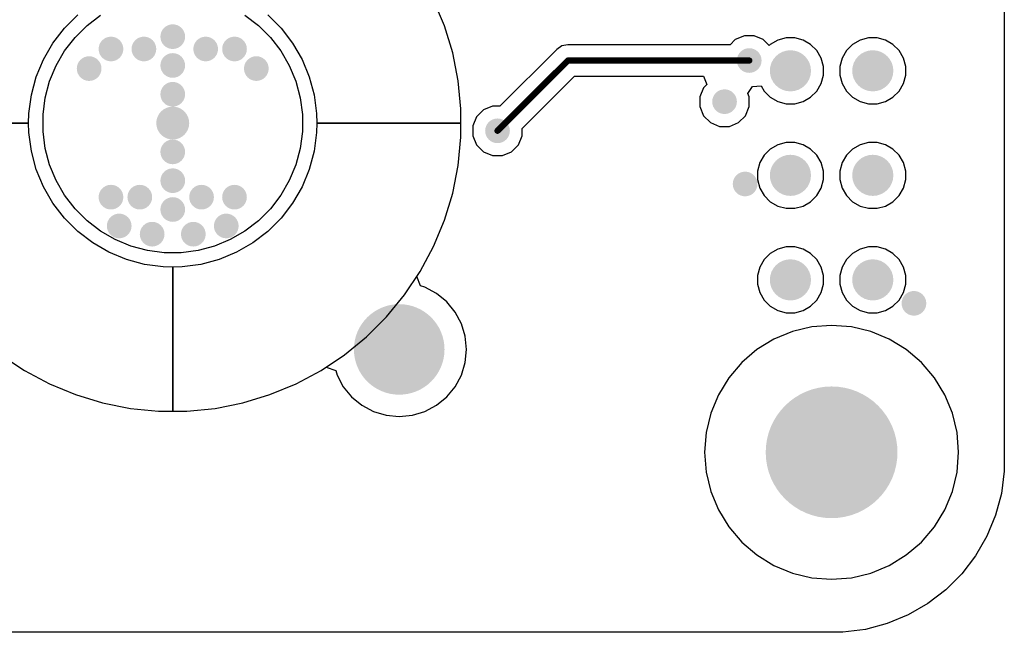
# Model space of a CAD drawing. Header units: inches. Extents: x 0.3 to 40.7, y 0.3 to 25.1.
# Tile 2 of 3: x 16.8 to 40.7, y 0.3 to 15.2. Entities that reach past the tile are written whole.
import ezdxf

# ---------------------------------------------------------------- set-up
doc = ezdxf.new("R2010")
doc.units = ezdxf.units.IN
for name, color, linetype in [('BOTTOM', 5, 'Continuous'), ('Pad Holes', 156, 'Continuous'), ('Via Holes', 16, 'Continuous')]:
    doc.layers.add(name, color=color, linetype=linetype)

# ---------------------------------------------------------------- blocks, each defined once
blk = doc.blocks.new('TP_0_8MM_B_2174')
at = {"layer": 'BOTTOM'}
h = blk.add_hatch(color=5, dxfattribs=at)
edge = h.paths.add_edge_path()
edge.add_arc((0, 0), 0.4, 90, 180)
edge.add_line((-0.4, 0), (-0.4, 0))
edge.add_arc((0, 0), 0.4, 180, 270)
edge.add_line((0, -0.4), (0, -0.4))
edge.add_arc((0, 0), 0.4, 270, 360)
edge.add_line((0.4, 0), (0.4, 0))
edge.add_arc((0, 0), 0.4, 0, 90)
edge.add_line((0, 0.4), (0, 0.4))
blk = doc.blocks.new('TP_1_00MM_B_2183')
at = {"layer": 'BOTTOM'}
h = blk.add_hatch(color=5, dxfattribs=at)
edge = h.paths.add_edge_path()
edge.add_arc((0, 0), 0.5, 0, 360)
blk = doc.blocks.new('TP_1_00MM_B_2184')
at = {"layer": 'BOTTOM'}
h = blk.add_hatch(color=5, dxfattribs=at)
edge = h.paths.add_edge_path()
edge.add_arc((0, 0), 0.5, 0, 360)
blk = doc.blocks.new('TP_1_00MM_B_2186')
at = {"layer": 'BOTTOM'}
h = blk.add_hatch(color=5, dxfattribs=at)
edge = h.paths.add_edge_path()
edge.add_arc((0, 0), 0.5, 0, 360)
blk = doc.blocks.new('TP_1_00MM_B_2187')
at = {"layer": 'BOTTOM'}
h = blk.add_hatch(color=5, dxfattribs=at)
edge = h.paths.add_edge_path()
edge.add_arc((0, 0), 0.5, 0, 360)
blk = doc.blocks.new('TP_1_00MM_B_2188')
at = {"layer": 'BOTTOM'}
h = blk.add_hatch(color=5, dxfattribs=at)
edge = h.paths.add_edge_path()
edge.add_arc((0, 0), 0.5, 0, 360)
blk = doc.blocks.new('TP_1_00MM_B_2189')
at = {"layer": 'BOTTOM'}
h = blk.add_hatch(color=5, dxfattribs=at)
edge = h.paths.add_edge_path()
edge.add_arc((0, 0), 0.5, 0, 360)

msp = doc.modelspace()

# ---------------------------------------------------------------- hatches: boundary and pattern name
at = {"layer": 'BOTTOM'}
h = msp.add_hatch(color=5, dxfattribs=at)
edge = h.paths.add_edge_path()
edge.add_arc((20.5, 14.78), 0.3, 0, 360)
h = msp.add_hatch(color=5, dxfattribs=at)
edge = h.paths.add_edge_path()
edge.add_arc((19, 14.48), 0.3, 0, 360)
h = msp.add_hatch(color=5, dxfattribs=at)
edge = h.paths.add_edge_path()
edge.add_arc((19.8, 14.48), 0.3, 0, 360)
h = msp.add_hatch(color=5, dxfattribs=at)
edge = h.paths.add_edge_path()
edge.add_arc((21.3, 14.48), 0.3, 0, 360)
h = msp.add_hatch(color=5, dxfattribs=at)
edge = h.paths.add_edge_path()
edge.add_arc((22, 14.48), 0.3, 0, 360)
h = msp.add_hatch(color=5, dxfattribs=at)
edge = h.paths.add_edge_path()
edge.add_arc((20.5, 14.08), 0.3, 0, 360)
h = msp.add_hatch(color=5, dxfattribs=at)
edge = h.paths.add_edge_path()
edge.add_arc((34.5, 14.2), 0.3, 0, 360)
h = msp.add_hatch(color=5, dxfattribs=at)
edge = h.paths.add_edge_path()
edge.add_arc((18.47, 14.004), 0.3, 0, 360)
h = msp.add_hatch(color=5, dxfattribs=at)
edge = h.paths.add_edge_path()
edge.add_arc((22.53, 14.004), 0.3, 0, 360)
h = msp.add_hatch(color=5, dxfattribs=at)
edge = h.paths.add_edge_path()
edge.add_arc((20.5, 13.38), 0.3, 0, 360)
h = msp.add_hatch(color=5, dxfattribs=at)
edge = h.paths.add_edge_path()
edge.add_arc((33.9, 13.2), 0.3, 0, 360)
h = msp.add_hatch(color=5, dxfattribs=at)
edge = h.paths.add_edge_path()
edge.add_arc((20.5, 12.68), 0.3, 0, 360)
h = msp.add_hatch(color=5, dxfattribs=at)
edge = h.paths.add_edge_path()
edge.add_arc((28.387, 12.492), 0.3, 0, 360)
h = msp.add_hatch(color=5, dxfattribs=at)
edge = h.paths.add_edge_path()
edge.add_arc((20.5, 11.98), 0.3, 0, 360)
h = msp.add_hatch(color=5, dxfattribs=at)
edge = h.paths.add_edge_path()
edge.add_arc((20.5, 11.28), 0.3, 0, 360)
h = msp.add_hatch(color=5, dxfattribs=at)
edge = h.paths.add_edge_path()
edge.add_arc((34.4, 11.2), 0.3, 0, 360)
h = msp.add_hatch(color=5, dxfattribs=at)
edge = h.paths.add_edge_path()
edge.add_arc((19, 10.88), 0.3, 0, 360)
h = msp.add_hatch(color=5, dxfattribs=at)
edge = h.paths.add_edge_path()
edge.add_arc((19.7, 10.88), 0.3, 0, 360)
h = msp.add_hatch(color=5, dxfattribs=at)
edge = h.paths.add_edge_path()
edge.add_arc((21.2, 10.88), 0.3, 0, 360)
h = msp.add_hatch(color=5, dxfattribs=at)
edge = h.paths.add_edge_path()
edge.add_arc((22, 10.88), 0.3, 0, 360)
h = msp.add_hatch(color=5, dxfattribs=at)
edge = h.paths.add_edge_path()
edge.add_arc((20.5, 10.58), 0.3, 0, 360)
h = msp.add_hatch(color=5, dxfattribs=at)
edge = h.paths.add_edge_path()
edge.add_arc((19.2, 10.18), 0.3, 0, 360)
h = msp.add_hatch(color=5, dxfattribs=at)
edge = h.paths.add_edge_path()
edge.add_arc((21.8, 10.18), 0.3, 0, 360)
h = msp.add_hatch(color=5, dxfattribs=at)
edge = h.paths.add_edge_path()
edge.add_arc((20, 9.98), 0.3, 0, 360)
h = msp.add_hatch(color=5, dxfattribs=at)
edge = h.paths.add_edge_path()
edge.add_arc((21, 9.98), 0.3, 0, 360)
h = msp.add_hatch(color=5, dxfattribs=at)
edge = h.paths.add_edge_path()
edge.add_arc((38.5, 8.3), 0.3, 0, 360)
h = msp.add_hatch(color=5, dxfattribs=at)
edge = h.paths.add_edge_path()
edge.add_arc((26, 7.18), 1, 0, 360)
h = msp.add_hatch(color=5, dxfattribs=at)
edge = h.paths.add_edge_path()
edge.add_arc((36.5, 4.68), 1.5, 0, 360)
at = {"layer": 'Pad Holes'}
h = msp.add_hatch(color=7, dxfattribs=at)
edge = h.paths.add_edge_path()
edge.add_arc((26, 7.18), 1.1, 0, 360)
h = msp.add_hatch(color=7, dxfattribs=at)
edge = h.paths.add_edge_path()
edge.add_arc((36.5, 4.68), 1.6, 0, 360)
at = {"layer": 'Via Holes'}
h = msp.add_hatch(color=7, dxfattribs=at)
edge = h.paths.add_edge_path()
edge.add_arc((20.5, 14.78), 0.15, 0, 360)
h = msp.add_hatch(color=7, dxfattribs=at)
edge = h.paths.add_edge_path()
edge.add_arc((19, 14.48), 0.15, 0, 360)
h = msp.add_hatch(color=7, dxfattribs=at)
edge = h.paths.add_edge_path()
edge.add_arc((19.8, 14.48), 0.15, 0, 360)
h = msp.add_hatch(color=7, dxfattribs=at)
edge = h.paths.add_edge_path()
edge.add_arc((21.3, 14.48), 0.15, 0, 360)
h = msp.add_hatch(color=7, dxfattribs=at)
edge = h.paths.add_edge_path()
edge.add_arc((22, 14.48), 0.15, 0, 360)
h = msp.add_hatch(color=7, dxfattribs=at)
edge = h.paths.add_edge_path()
edge.add_arc((34.5, 14.2), 0.15, 0, 360)
h = msp.add_hatch(color=7, dxfattribs=at)
edge = h.paths.add_edge_path()
edge.add_arc((18.47, 14.004), 0.15, 0, 360)
h = msp.add_hatch(color=7, dxfattribs=at)
edge = h.paths.add_edge_path()
edge.add_arc((20.5, 14.08), 0.15, 0, 360)
h = msp.add_hatch(color=7, dxfattribs=at)
edge = h.paths.add_edge_path()
edge.add_arc((22.53, 14.004), 0.15, 0, 360)
h = msp.add_hatch(color=7, dxfattribs=at)
edge = h.paths.add_edge_path()
edge.add_arc((20.5, 13.38), 0.15, 0, 360)
h = msp.add_hatch(color=7, dxfattribs=at)
edge = h.paths.add_edge_path()
edge.add_arc((33.9, 13.2), 0.15, 0, 360)
h = msp.add_hatch(color=7, dxfattribs=at)
edge = h.paths.add_edge_path()
edge.add_arc((20.5, 12.68), 0.15, 0, 360)
h = msp.add_hatch(color=7, dxfattribs=at)
edge = h.paths.add_edge_path()
edge.add_arc((28.387, 12.492), 0.15, 0, 360)
h = msp.add_hatch(color=7, dxfattribs=at)
edge = h.paths.add_edge_path()
edge.add_arc((20.5, 11.98), 0.15, 0, 360)
h = msp.add_hatch(color=7, dxfattribs=at)
edge = h.paths.add_edge_path()
edge.add_arc((20.5, 11.28), 0.15, 0, 360)
h = msp.add_hatch(color=7, dxfattribs=at)
edge = h.paths.add_edge_path()
edge.add_arc((34.4, 11.2), 0.15, 0, 360)
h = msp.add_hatch(color=7, dxfattribs=at)
edge = h.paths.add_edge_path()
edge.add_arc((19, 10.88), 0.15, 0, 360)
h = msp.add_hatch(color=7, dxfattribs=at)
edge = h.paths.add_edge_path()
edge.add_arc((19.7, 10.88), 0.15, 0, 360)
h = msp.add_hatch(color=7, dxfattribs=at)
edge = h.paths.add_edge_path()
edge.add_arc((21.2, 10.88), 0.15, 0, 360)
h = msp.add_hatch(color=7, dxfattribs=at)
edge = h.paths.add_edge_path()
edge.add_arc((22, 10.88), 0.15, 0, 360)
h = msp.add_hatch(color=7, dxfattribs=at)
edge = h.paths.add_edge_path()
edge.add_arc((20.5, 10.58), 0.15, 0, 360)
h = msp.add_hatch(color=7, dxfattribs=at)
edge = h.paths.add_edge_path()
edge.add_arc((19.2, 10.18), 0.15, 0, 360)
h = msp.add_hatch(color=7, dxfattribs=at)
edge = h.paths.add_edge_path()
edge.add_arc((21.8, 10.18), 0.15, 0, 360)
h = msp.add_hatch(color=7, dxfattribs=at)
edge = h.paths.add_edge_path()
edge.add_arc((20, 9.98), 0.15, 0, 360)
h = msp.add_hatch(color=7, dxfattribs=at)
edge = h.paths.add_edge_path()
edge.add_arc((21, 9.98), 0.15, 0, 360)
h = msp.add_hatch(color=7, dxfattribs=at)
edge = h.paths.add_edge_path()
edge.add_arc((38.5, 8.3), 0.15, 0, 360)

# ---------------------------------------------------------------- linework, layer by layer
at = {"layer": 'BOTTOM'}
for p, q in [((40.694, 20.86), (40.694, 4.5)), ((27.099, 15.041), (26.836, 15.677)), ((27.099, 15.041), (26.836, 15.677)), ((17.869, 14.988), (18.192, 15.311)), ((18.419, 15.053), (18.746, 15.305)), ((22.254, 15.305), (22.581, 15.053)), ((22.808, 15.311), (23.131, 14.988)), ((17.59, 14.625), (17.869, 14.988)), ((18.127, 14.761), (18.419, 15.053)), ((22.581, 15.053), (22.873, 14.761)), ((23.131, 14.988), (23.41, 14.625)), ((27.298, 14.383), (27.099, 15.041)), ((27.298, 14.383), (27.099, 15.041)), ((17.361, 14.228), (17.59, 14.625)), ((17.875, 14.434), (18.127, 14.761)), ((22.873, 14.761), (23.125, 14.434)), ((23.41, 14.625), (23.639, 14.228)), ((34.16, 14.709), (34.034, 14.582)), ((34.381, 14.8), (34.16, 14.709)), ((34.619, 14.8), (34.381, 14.8)), ((34.84, 14.709), (34.619, 14.8)), ((34.984, 14.565), (34.84, 14.709)), ((35.009, 14.59), (34.984, 14.565)), ((35.191, 14.695), (35.009, 14.59)), ((35.395, 14.75), (35.191, 14.695)), ((35.605, 14.75), (35.395, 14.75)), ((35.809, 14.695), (35.605, 14.75)), ((35.991, 14.59), (35.809, 14.695)), ((36.14, 14.441), (35.991, 14.59)), ((37.009, 14.59), (36.86, 14.441)), ((37.191, 14.695), (37.009, 14.59)), ((37.395, 14.75), (37.191, 14.695)), ((37.605, 14.75), (37.395, 14.75)), ((37.809, 14.695), (37.605, 14.75)), ((37.991, 14.59), (37.809, 14.695)), ((38.14, 14.441), (37.991, 14.59)), ((17.669, 14.076), (17.875, 14.434)), ((23.125, 14.434), (23.331, 14.076)), ((27.433, 13.708), (27.298, 14.383)), ((27.433, 13.708), (27.298, 14.383)), ((29.825, 14.47), (28.446, 13.092)), ((29.949, 14.553), (29.825, 14.47)), ((30.095, 14.582), (29.949, 14.553)), ((34.034, 14.582), (30.095, 14.582)), ((36.246, 14.259), (36.14, 14.441)), ((36.86, 14.441), (36.755, 14.259)), ((38.246, 14.259), (38.14, 14.441)), ((17.186, 13.805), (17.361, 14.228)), ((23.639, 14.228), (23.814, 13.805)), ((36.3, 14.055), (36.246, 14.259)), ((36.755, 14.259), (36.7, 14.055)), ((38.3, 14.055), (38.246, 14.259)), ((17.511, 13.695), (17.669, 14.076)), ((23.331, 14.076), (23.489, 13.695)), ((36.3, 13.845), (36.3, 14.055)), ((36.7, 14.055), (36.7, 13.845)), ((38.3, 13.845), (38.3, 14.055)), ((17.067, 13.363), (17.186, 13.805)), ((17.404, 13.296), (17.511, 13.695)), ((23.489, 13.695), (23.596, 13.296)), ((23.814, 13.805), (23.933, 13.363)), ((27.5, 13.024), (27.433, 13.708)), ((27.5, 13.024), (27.433, 13.708)), ((28.987, 12.551), (30.254, 13.818)), ((30.254, 13.818), (33.386, 13.818)), ((33.386, 13.818), (33.469, 13.618)), ((36.14, 13.459), (36.246, 13.641)), ((36.246, 13.641), (36.3, 13.845)), ((36.7, 13.845), (36.755, 13.641)), ((36.755, 13.641), (36.86, 13.459)), ((38.14, 13.459), (38.246, 13.641)), ((38.246, 13.641), (38.3, 13.845)), ((33.391, 13.54), (33.3, 13.319)), ((33.469, 13.618), (33.391, 13.54)), ((34.467, 13.4), (34.578, 13.567)), ((34.5, 13.319), (34.467, 13.4)), ((34.578, 13.567), (34.786, 13.587)), ((34.786, 13.587), (34.86, 13.459)), ((34.86, 13.459), (35.009, 13.31)), ((35.991, 13.31), (36.14, 13.459)), ((36.86, 13.459), (37.009, 13.31)), ((37.991, 13.31), (38.14, 13.459)), ((17.008, 12.909), (17.067, 13.363)), ((17.35, 12.886), (17.404, 13.296)), ((23.596, 13.296), (23.65, 12.886)), ((23.933, 13.363), (23.993, 12.909)), ((33.3, 13.319), (33.3, 13.081)), ((34.5, 13.081), (34.5, 13.319)), ((35.009, 13.31), (35.191, 13.205)), ((35.191, 13.205), (35.395, 13.15)), ((35.605, 13.15), (35.809, 13.205)), ((35.809, 13.205), (35.991, 13.31)), ((37.009, 13.31), (37.191, 13.205)), ((37.191, 13.205), (37.395, 13.15)), ((37.605, 13.15), (37.809, 13.205)), ((37.809, 13.205), (37.991, 13.31)), ((27.5, 12.68), (27.5, 13.024)), ((27.5, 12.336), (27.5, 13.024)), ((28.047, 13), (27.878, 12.832)), ((28.268, 13.092), (28.047, 13)), ((28.446, 13.092), (28.268, 13.092)), ((33.3, 13.081), (33.391, 12.86)), ((34.409, 12.86), (34.5, 13.081)), ((35.395, 13.15), (35.605, 13.15)), ((37.395, 13.15), (37.605, 13.15)), ((13.5, 12.68), (17, 12.68)), ((17, 12.68), (13.5, 12.68)), ((17, 12.68), (17.008, 12.909)), ((17.008, 12.451), (17, 12.68)), ((17, 12.68), (17, 12.68)), ((17.35, 12.68), (17.35, 12.886)), ((17.35, 12.474), (17.35, 12.68)), ((23.65, 12.886), (23.65, 12.68)), ((23.65, 12.68), (23.65, 12.474)), ((23.993, 12.909), (24, 12.68)), ((24, 12.68), (23.993, 12.451)), ((24, 12.68), (24, 12.68)), ((24, 12.68), (27.5, 12.68)), ((27.5, 12.68), (24, 12.68)), ((27.5, 12.336), (27.5, 12.68)), ((27.5, 12.68), (27.5, 12.68)), ((27.878, 12.832), (27.787, 12.611)), ((33.391, 12.86), (33.56, 12.691)), ((33.56, 12.691), (33.781, 12.6)), ((34.019, 12.6), (34.24, 12.691)), ((34.24, 12.691), (34.409, 12.86)), ((17.067, 11.997), (17.008, 12.451)), ((17.404, 12.064), (17.35, 12.474)), ((23.65, 12.474), (23.596, 12.064)), ((23.993, 12.451), (23.933, 11.997)), ((27.787, 12.611), (27.787, 12.372)), ((28.987, 12.372), (28.987, 12.551)), ((33.781, 12.6), (34.019, 12.6)), ((27.433, 11.652), (27.5, 12.336)), ((27.433, 11.652), (27.5, 12.336)), ((27.787, 12.372), (27.878, 12.152)), ((28.896, 12.152), (28.987, 12.372)), ((35.395, 12.21), (35.191, 12.155)), ((35.605, 12.21), (35.395, 12.21)), ((35.809, 12.155), (35.605, 12.21)), ((37.395, 12.21), (37.191, 12.155)), ((37.605, 12.21), (37.395, 12.21)), ((37.809, 12.155), (37.605, 12.21)), ((17.186, 11.555), (17.067, 11.997)), ((17.511, 11.665), (17.404, 12.064)), ((23.596, 12.064), (23.489, 11.665)), ((23.933, 11.997), (23.814, 11.555)), ((27.878, 12.152), (28.047, 11.983)), ((28.047, 11.983), (28.268, 11.892)), ((28.506, 11.892), (28.727, 11.983)), ((28.727, 11.983), (28.896, 12.152)), ((35.009, 12.05), (34.86, 11.901)), ((35.191, 12.155), (35.009, 12.05)), ((35.991, 12.05), (35.809, 12.155)), ((36.14, 11.901), (35.991, 12.05)), ((37.009, 12.05), (36.86, 11.901)), ((37.191, 12.155), (37.009, 12.05)), ((37.991, 12.05), (37.809, 12.155)), ((38.14, 11.901), (37.991, 12.05)), ((28.268, 11.892), (28.506, 11.892)), ((34.755, 11.719), (34.7, 11.515)), ((34.86, 11.901), (34.755, 11.719)), ((36.246, 11.719), (36.14, 11.901)), ((36.3, 11.515), (36.246, 11.719)), ((36.755, 11.719), (36.7, 11.515)), ((36.86, 11.901), (36.755, 11.719)), ((38.246, 11.719), (38.14, 11.901)), ((38.3, 11.515), (38.246, 11.719)), ((17.361, 11.132), (17.186, 11.555)), ((17.669, 11.284), (17.511, 11.665)), ((23.489, 11.665), (23.331, 11.284)), ((23.814, 11.555), (23.639, 11.132)), ((27.298, 10.977), (27.433, 11.652)), ((27.298, 10.977), (27.433, 11.652)), ((34.7, 11.515), (34.7, 11.305)), ((36.3, 11.305), (36.3, 11.515)), ((36.7, 11.515), (36.7, 11.305)), ((38.3, 11.305), (38.3, 11.515)), ((17.875, 10.926), (17.669, 11.284)), ((23.331, 11.284), (23.125, 10.926)), ((34.7, 11.305), (34.755, 11.101)), ((36.246, 11.101), (36.3, 11.305)), ((36.7, 11.305), (36.755, 11.101)), ((38.246, 11.101), (38.3, 11.305)), ((17.59, 10.736), (17.361, 11.132)), ((23.639, 11.132), (23.41, 10.736)), ((34.755, 11.101), (34.86, 10.919)), ((36.14, 10.919), (36.246, 11.101)), ((36.755, 11.101), (36.86, 10.919)), ((38.14, 10.919), (38.246, 11.101)), ((18.127, 10.599), (17.875, 10.926)), ((23.125, 10.926), (22.873, 10.599)), ((27.099, 10.319), (27.298, 10.977)), ((27.099, 10.319), (27.298, 10.977)), ((34.86, 10.919), (35.009, 10.77)), ((35.009, 10.77), (35.191, 10.665)), ((35.809, 10.665), (35.991, 10.77)), ((35.991, 10.77), (36.14, 10.919)), ((36.86, 10.919), (37.009, 10.77)), ((37.009, 10.77), (37.191, 10.665)), ((37.809, 10.665), (37.991, 10.77)), ((37.991, 10.77), (38.14, 10.919)), ((17.869, 10.372), (17.59, 10.736)), ((18.419, 10.307), (18.127, 10.599)), ((22.873, 10.599), (22.581, 10.307)), ((23.41, 10.736), (23.131, 10.372)), ((35.191, 10.665), (35.395, 10.61)), ((35.395, 10.61), (35.605, 10.61)), ((35.605, 10.61), (35.809, 10.665)), ((37.191, 10.665), (37.395, 10.61)), ((37.395, 10.61), (37.605, 10.61)), ((37.605, 10.61), (37.809, 10.665)), ((18.192, 10.049), (17.869, 10.372)), ((18.746, 10.055), (18.419, 10.307)), ((22.581, 10.307), (22.254, 10.055)), ((23.131, 10.372), (22.808, 10.049)), ((26.836, 9.684), (27.099, 10.319)), ((26.836, 9.684), (27.099, 10.319)), ((18.556, 9.77), (18.192, 10.049)), ((19.104, 9.849), (18.746, 10.055)), ((22.254, 10.055), (21.896, 9.849)), ((22.808, 10.049), (22.445, 9.77)), ((19.485, 9.691), (19.104, 9.849)), ((21.896, 9.849), (21.515, 9.691)), ((18.952, 9.541), (18.556, 9.77)), ((19.884, 9.584), (19.485, 9.691)), ((20.294, 9.53), (19.884, 9.584)), ((21.116, 9.584), (20.706, 9.53)), ((21.515, 9.691), (21.116, 9.584)), ((22.445, 9.77), (22.048, 9.541)), ((26.511, 9.077), (26.836, 9.684)), ((26.511, 9.077), (26.836, 9.684)), ((35.191, 9.615), (35.009, 9.51)), ((35.395, 9.67), (35.191, 9.615)), ((35.605, 9.67), (35.395, 9.67)), ((35.809, 9.615), (35.605, 9.67)), ((35.991, 9.51), (35.809, 9.615)), ((37.191, 9.615), (37.009, 9.51)), ((37.395, 9.67), (37.191, 9.615)), ((37.605, 9.67), (37.395, 9.67)), ((37.809, 9.615), (37.605, 9.67)), ((37.991, 9.51), (37.809, 9.615)), ((19.375, 9.366), (18.952, 9.541)), ((19.817, 9.247), (19.375, 9.366)), ((20.706, 9.53), (20.294, 9.53)), ((21.625, 9.366), (21.183, 9.247)), ((22.048, 9.541), (21.625, 9.366)), ((34.86, 9.361), (34.755, 9.179)), ((35.009, 9.51), (34.86, 9.361)), ((36.14, 9.361), (35.991, 9.51)), ((36.246, 9.179), (36.14, 9.361)), ((36.86, 9.361), (36.755, 9.179)), ((37.009, 9.51), (36.86, 9.361)), ((38.14, 9.361), (37.991, 9.51)), ((38.246, 9.179), (38.14, 9.361)), ((20.271, 9.188), (19.817, 9.247)), ((20.5, 9.18), (20.271, 9.188)), ((20.729, 9.188), (20.5, 9.18)), ((20.5, 5.68), (20.5, 9.18)), ((20.5, 9.18), (20.5, 9.18)), ((20.5, 9.18), (20.5, 5.68)), ((21.183, 9.247), (20.729, 9.188)), ((34.755, 9.179), (34.7, 8.975)), ((36.3, 8.975), (36.246, 9.179)), ((36.755, 9.179), (36.7, 8.975)), ((38.3, 8.975), (38.246, 9.179)), ((26.129, 8.505), (26.511, 9.077)), ((26.431, 8.956), (26.511, 9.077)), ((26.515, 8.722), (26.431, 8.956)), ((34.7, 8.975), (34.7, 8.765)), ((36.3, 8.765), (36.3, 8.975)), ((36.7, 8.975), (36.7, 8.765)), ((38.3, 8.765), (38.3, 8.975)), ((26.625, 8.689), (26.515, 8.722)), ((26.907, 8.538), (26.625, 8.689)), ((34.7, 8.765), (34.755, 8.561)), ((36.246, 8.561), (36.3, 8.765)), ((36.7, 8.765), (36.755, 8.561)), ((38.246, 8.561), (38.3, 8.765)), ((25.693, 7.973), (26.129, 8.505)), ((27.155, 8.335), (26.907, 8.538)), ((34.755, 8.561), (34.86, 8.379)), ((34.86, 8.379), (35.009, 8.23)), ((35.991, 8.23), (36.14, 8.379)), ((36.14, 8.379), (36.246, 8.561)), ((36.755, 8.561), (36.86, 8.379)), ((36.86, 8.379), (37.009, 8.23)), ((37.991, 8.23), (38.14, 8.379)), ((38.14, 8.379), (38.246, 8.561)), ((27.358, 8.087), (27.155, 8.335)), ((35.009, 8.23), (35.191, 8.125)), ((35.809, 8.125), (35.991, 8.23)), ((37.009, 8.23), (37.191, 8.125)), ((37.809, 8.125), (37.991, 8.23)), ((25.207, 7.487), (25.693, 7.973)), ((27.509, 7.805), (27.358, 8.087)), ((35.191, 8.125), (35.395, 8.07)), ((35.395, 8.07), (35.605, 8.07)), ((35.605, 8.07), (35.809, 8.125)), ((37.191, 8.125), (37.395, 8.07)), ((37.395, 8.07), (37.605, 8.07)), ((37.605, 8.07), (37.809, 8.125)), ((27.602, 7.499), (27.509, 7.805)), ((36.018, 7.727), (35.547, 7.614)), ((36.5, 7.765), (36.018, 7.727)), ((36.983, 7.727), (36.5, 7.765)), ((37.453, 7.614), (36.983, 7.727)), ((24.675, 7.051), (25.207, 7.487)), ((27.633, 7.18), (27.602, 7.499)), ((35.1, 7.428), (34.687, 7.175)), ((35.547, 7.614), (35.1, 7.428)), ((37.9, 7.428), (37.453, 7.614)), ((38.313, 7.175), (37.9, 7.428)), ((27.602, 6.861), (27.633, 7.18)), ((34.687, 7.175), (34.319, 6.861)), ((38.681, 6.861), (38.313, 7.175)), ((16.325, 7.051), (16.897, 6.669)), ((24.103, 6.669), (24.675, 7.051)), ((16.776, 6.749), (16.897, 6.669)), ((24.103, 6.669), (24.224, 6.749)), ((24.224, 6.749), (24.458, 6.665)), ((27.509, 6.555), (27.602, 6.861)), ((34.319, 6.861), (34.005, 6.493)), ((38.995, 6.493), (38.681, 6.861)), ((16.897, 6.669), (17.504, 6.344)), ((16.897, 6.669), (17.504, 6.344)), ((23.497, 6.344), (24.103, 6.669)), ((23.497, 6.344), (24.103, 6.669)), ((24.458, 6.665), (24.491, 6.555)), ((24.491, 6.555), (24.642, 6.273)), ((27.358, 6.273), (27.509, 6.555)), ((34.005, 6.493), (33.752, 6.08)), ((39.248, 6.08), (38.995, 6.493)), ((17.504, 6.344), (18.139, 6.081)), ((17.504, 6.344), (18.139, 6.081)), ((22.861, 6.081), (23.497, 6.344)), ((22.861, 6.081), (23.497, 6.344)), ((24.642, 6.273), (24.845, 6.025)), ((27.155, 6.025), (27.358, 6.273)), ((18.139, 6.081), (18.797, 5.882)), ((18.139, 6.081), (18.797, 5.882)), ((22.203, 5.882), (22.861, 6.081)), ((22.203, 5.882), (22.861, 6.081)), ((24.845, 6.025), (25.093, 5.822)), ((26.907, 5.822), (27.155, 6.025)), ((33.752, 6.08), (33.566, 5.633)), ((39.434, 5.633), (39.248, 6.08)), ((18.797, 5.882), (19.472, 5.747)), ((18.797, 5.882), (19.472, 5.747)), ((19.472, 5.747), (20.156, 5.68)), ((19.472, 5.747), (20.156, 5.68)), ((20.844, 5.68), (21.528, 5.747)), ((20.844, 5.68), (21.528, 5.747)), ((21.528, 5.747), (22.203, 5.882)), ((21.528, 5.747), (22.203, 5.882)), ((25.093, 5.822), (25.375, 5.671)), ((26.625, 5.671), (26.907, 5.822)), ((20.156, 5.68), (20.5, 5.68)), ((20.156, 5.68), (20.844, 5.68)), ((20.5, 5.68), (20.5, 5.68)), ((20.5, 5.68), (20.844, 5.68)), ((25.375, 5.671), (25.681, 5.579)), ((25.681, 5.579), (26, 5.547)), ((26, 5.547), (26.319, 5.579)), ((26.319, 5.579), (26.625, 5.671)), ((33.566, 5.633), (33.454, 5.163)), ((39.547, 5.163), (39.434, 5.633)), ((33.454, 5.163), (33.416, 4.68)), ((39.585, 4.68), (39.547, 5.163)), ((33.416, 4.68), (33.454, 4.197)), ((39.547, 4.197), (39.585, 4.68)), ((40.694, 4.5), (40.694, 4.225)), ((33.454, 4.197), (33.566, 3.727)), ((39.434, 3.727), (39.547, 4.197)), ((40.694, 4.225), (40.622, 3.68)), ((33.566, 3.727), (33.752, 3.28)), ((39.248, 3.28), (39.434, 3.727)), ((40.622, 3.68), (40.48, 3.149)), ((33.752, 3.28), (34.005, 2.867)), ((38.995, 2.867), (39.248, 3.28)), ((40.48, 3.149), (40.27, 2.641)), ((34.005, 2.867), (34.319, 2.499)), ((38.681, 2.499), (38.995, 2.867)), ((40.27, 2.641), (39.995, 2.165)), ((34.319, 2.499), (34.687, 2.185)), ((38.313, 2.185), (38.681, 2.499)), ((34.687, 2.185), (35.1, 1.932)), ((37.9, 1.932), (38.313, 2.185)), ((39.995, 2.165), (39.66, 1.729)), ((35.1, 1.932), (35.547, 1.746)), ((37.453, 1.746), (37.9, 1.932)), ((35.547, 1.746), (36.018, 1.633)), ((36.983, 1.633), (37.453, 1.746)), ((39.66, 1.729), (39.271, 1.34)), ((36.018, 1.633), (36.5, 1.596)), ((36.5, 1.596), (36.983, 1.633)), ((39.271, 1.34), (38.835, 1.005)), ((38.835, 1.005), (38.359, 0.73)), ((38.359, 0.73), (37.851, 0.52)), ((37.851, 0.52), (37.32, 0.378)), ((36.5, 0.306), (4.5, 0.306)), ((36.775, 0.306), (36.5, 0.306)), ((37.32, 0.378), (36.775, 0.306))]:
    msp.add_line(p, q, dxfattribs=at)
at = {"layer": 'BOTTOM', "const_width": 0.15}
for points in [[(28.387, 12.492), (30.095, 14.2)], [(30.095, 14.2), (34.5, 14.2)]]:
    msp.add_lwpolyline(points, dxfattribs=at)
at = {"layer": 'BOTTOM', "const_width": 0.075}
for points in [[(30.058, 14.2, 1), (30.133, 14.2, 1)], [(30.058, 14.2, 1), (30.133, 14.2, 1)], [(34.462, 14.2, 1), (34.538, 14.2, 1)], [(28.349, 12.492, 1), (28.424, 12.492, 1)]]:
    msp.add_lwpolyline(points, format="xyb", close=True, dxfattribs=at)

# ---------------------------------------------------------------- block references
for name, p, rotation in [('TP_1_00MM_B_2187', (35.5, 13.95), 180), ('TP_1_00MM_B_2186', (37.5, 13.95), 180), ('TP_0_8MM_B_2174', (20.5, 12.68), 90), ('TP_1_00MM_B_2188', (35.5, 11.41), 180), ('TP_1_00MM_B_2183', (37.5, 11.41), 180), ('TP_1_00MM_B_2189', (35.5, 8.87), 180), ('TP_1_00MM_B_2184', (37.5, 8.87), 180)]:
    msp.add_blockref(name, p, dxfattribs=dict(rotation=rotation))

doc.saveas('drawing.dxf')
